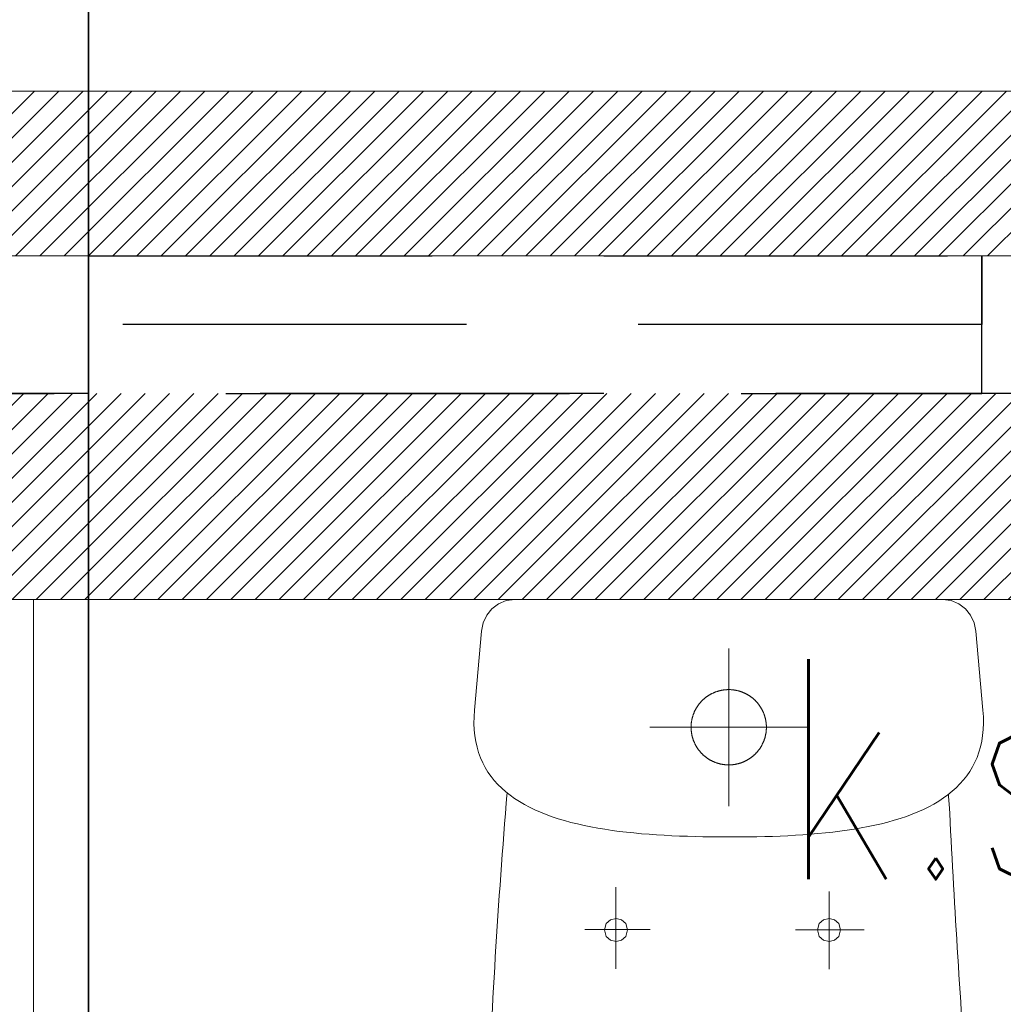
# Model space of a CAD drawing. Header units: inches. Extents: x 27484 to 71626, y -45113 to 39.
# Tile 101 of 256: x 34439 to 34511, y -31836 to -31764. Entities that reach past the tile are written whole.
import ezdxf
from ezdxf.enums import TextEntityAlignment as Align

# ---------------------------------------------------------------- set-up
doc = ezdxf.new("R2010")
doc.units = ezdxf.units.IN
doc.header["$LTSCALE"] = 50
doc.header["$MEASUREMENT"] = 0
doc.linetypes.add('DASHED', pattern=[0.75, 0.5, -0.25])
for name, color, linetype, lineweight in [('A-ARMATURA', 45, 'Continuous', 5), ('A-okna projektowane', 4, 'Continuous', 30), ('A-SCIANY', 5, 'Continuous', 18), ('A-ść. istn.', 8, 'Continuous', 0), ('mat', 7, 'Continuous', 9), ('R-MET-OKN', 7, 'Continuous', 35)]:
    doc.layers.add(name, color=color, linetype=linetype, lineweight=lineweight)
for name, color, linetype in [('B-IWE', 2, 'Continuous'), ('B-IWE-KAN', 7, 'Continuous'), ('R-MET-IWE', 2, 'Continuous'), ('R-MET-OKN-OPIS', 7, 'Continuous'), ('R-MET-OKN-OPIS-SYM', 2, 'Continuous'), ('rz_wentylacja', 10, 'Continuous')]:
    doc.layers.add(name, color=color, linetype=linetype)
doc.styles.add('MET_OKN', font='SIMPLEX.SHX')
doc.styles.get("Standard").update_dxf_attribs({"font": 'romans.shx'})

# ---------------------------------------------------------------- blocks, each defined once
blk = doc.blocks.new('A$C04280096')
at = {"layer": 'A-ARMATURA'}
for p, q in [((-161.82, -0.83), (-155.43, 0)), ((-155.43, 0), (155.43, 0)), ((155.43, 0), (161.82, -0.83)), ((-176, -11.46), (-172.25, -6.79)), ((-172.25, -6.79), (-167.48, -3.17)), ((-167.48, -3.17), (-161.82, -0.83)), ((161.82, -0.83), (167.48, -3.17)), ((167.48, -3.17), (172.25, -6.79)), ((172.25, -6.79), (176, -11.47)), ((-178.58, -16.96), (-176, -11.46)), ((176, -11.47), (178.58, -16.97)), ((-179.85, -23.06), (-178.58, -16.96)), ((178.58, -16.97), (179.85, -23.06)), ((-184.97, -80.5), (-179.85, -23.06)), ((179.85, -23.06), (184.97, -80.5)), ((0, -150.3), (0, -35.69)), ((-16.99, -71.5), (-17.21, -71.68)), ((-16.76, -71.32), (-16.99, -71.5)), ((-16.54, -71.15), (-16.76, -71.32)), ((-16.31, -70.98), (-16.54, -71.15)), ((-16.08, -70.81), (-16.31, -70.98)), ((-15.84, -70.64), (-16.08, -70.81)), ((-15.61, -70.48), (-15.84, -70.64)), ((-15.37, -70.32), (-15.61, -70.48)), ((-15.13, -70.16), (-15.37, -70.32)), ((-14.89, -70), (-15.13, -70.16)), ((-14.65, -69.84), (-14.89, -70)), ((-14.41, -69.69), (-14.65, -69.84)), ((-14.16, -69.54), (-14.41, -69.69)), ((-13.92, -69.39), (-14.16, -69.54)), ((-13.67, -69.25), (-13.92, -69.39)), ((-13.42, -69.11), (-13.67, -69.25)), ((-13.17, -68.97), (-13.42, -69.11)), ((-12.92, -68.83), (-13.17, -68.97)), ((-12.66, -68.7), (-12.92, -68.83)), ((-12.41, -68.57), (-12.66, -68.7)), ((-12.15, -68.44), (-12.41, -68.57)), ((-11.89, -68.31), (-12.15, -68.44)), ((-11.63, -68.19), (-11.89, -68.31)), ((-11.37, -68.07), (-11.63, -68.19)), ((-11.11, -67.95), (-11.37, -68.07)), ((-10.85, -67.84), (-11.11, -67.95)), ((-10.58, -67.72), (-10.85, -67.84)), ((-10.32, -67.62), (-10.58, -67.72)), ((-10.05, -67.51), (-10.32, -67.62)), ((-9.79, -67.4), (-10.05, -67.51)), ((-9.52, -67.3), (-9.79, -67.4)), ((-9.25, -67.21), (-9.52, -67.3)), ((-8.98, -67.11), (-9.25, -67.21)), ((-8.71, -67.02), (-8.98, -67.11)), ((-8.43, -66.93), (-8.71, -67.02)), ((-8.16, -66.84), (-8.43, -66.93)), ((-7.89, -66.76), (-8.16, -66.84)), ((-7.61, -66.68), (-7.89, -66.76)), ((-7.33, -66.6), (-7.61, -66.68)), ((-7.06, -66.52), (-7.33, -66.6)), ((-6.78, -66.45), (-7.06, -66.52)), ((-6.5, -66.38), (-6.78, -66.45)), ((-6.22, -66.31), (-6.5, -66.38)), ((-5.94, -66.25), (-6.22, -66.31)), ((-5.66, -66.19), (-5.94, -66.25)), ((-5.38, -66.13), (-5.66, -66.19)), ((-5.1, -66.08), (-5.38, -66.13)), ((-4.82, -66.02), (-5.1, -66.08)), ((-4.54, -65.97), (-4.82, -66.02)), ((-4.25, -65.93), (-4.54, -65.97)), ((-3.97, -65.89), (-4.25, -65.93)), ((-3.68, -65.85), (-3.97, -65.89)), ((-3.4, -65.81), (-3.68, -65.85)), ((-3.12, -65.77), (-3.4, -65.81)), ((-2.83, -65.74), (-3.12, -65.77)), ((-2.54, -65.72), (-2.83, -65.74)), ((-2.26, -65.69), (-2.54, -65.72)), ((-1.97, -65.67), (-2.26, -65.69)), ((-1.69, -65.65), (-1.97, -65.67)), ((-1.4, -65.63), (-1.69, -65.65)), ((-1.11, -65.62), (-1.4, -65.63)), ((-0.83, -65.61), (-1.11, -65.62)), ((-0.54, -65.6), (-0.83, -65.61)), ((-0.25, -65.6), (-0.54, -65.6)), ((0.03, -65.6), (-0.25, -65.6)), ((0.32, -65.6), (0.03, -65.6)), ((0.61, -65.6), (0.32, -65.6)), ((0.89, -65.61), (0.61, -65.6)), ((1.18, -65.62), (0.89, -65.61)), ((1.47, -65.64), (1.18, -65.62)), ((1.75, -65.65), (1.47, -65.64)), ((2.04, -65.67), (1.75, -65.65)), ((2.33, -65.7), (2.04, -65.67)), ((2.61, -65.72), (2.33, -65.7)), ((2.9, -65.75), (2.61, -65.72)), ((3.18, -65.78), (2.9, -65.75)), ((3.47, -65.82), (3.18, -65.78)), ((3.75, -65.86), (3.47, -65.82)), ((4.04, -65.9), (3.75, -65.86)), ((4.32, -65.94), (4.04, -65.9)), ((4.6, -65.99), (4.32, -65.94)), ((4.88, -66.04), (4.6, -65.99)), ((5.17, -66.09), (4.88, -66.04)), ((5.45, -66.14), (5.17, -66.09)), ((5.73, -66.2), (5.45, -66.14)), ((6.01, -66.26), (5.73, -66.2)), ((6.29, -66.33), (6.01, -66.26)), ((6.57, -66.4), (6.29, -66.33)), ((6.85, -66.47), (6.57, -66.4)), ((7.12, -66.54), (6.85, -66.47)), ((7.4, -66.62), (7.12, -66.54)), ((7.68, -66.69), (7.4, -66.62)), ((7.95, -66.78), (7.68, -66.69)), ((8.22, -66.86), (7.95, -66.78)), ((8.5, -66.95), (8.22, -66.86)), ((8.77, -67.04), (8.5, -66.95)), ((9.04, -67.13), (8.77, -67.04)), ((9.31, -67.23), (9.04, -67.13)), ((9.58, -67.33), (9.31, -67.23)), ((9.85, -67.43), (9.58, -67.33)), ((10.12, -67.53), (9.85, -67.43)), ((10.38, -67.64), (10.12, -67.53)), ((10.65, -67.75), (10.38, -67.64)), ((10.91, -67.86), (10.65, -67.75)), ((11.17, -67.98), (10.91, -67.86)), ((11.43, -68.1), (11.17, -67.98)), ((11.69, -68.22), (11.43, -68.1)), ((11.95, -68.34), (11.69, -68.22)), ((12.21, -68.47), (11.95, -68.34)), ((12.47, -68.6), (12.21, -68.47)), ((12.72, -68.73), (12.47, -68.6)), ((12.98, -68.86), (12.72, -68.73)), ((13.23, -69), (12.98, -68.86)), ((13.48, -69.14), (13.23, -69)), ((13.73, -69.28), (13.48, -69.14)), ((13.97, -69.43), (13.73, -69.28)), ((14.22, -69.58), (13.97, -69.43)), ((14.46, -69.73), (14.22, -69.58)), ((14.71, -69.88), (14.46, -69.73)), ((14.95, -70.03), (14.71, -69.88)), ((15.19, -70.19), (14.95, -70.03)), ((15.43, -70.35), (15.19, -70.19)), ((15.66, -70.52), (15.43, -70.35)), ((15.9, -70.68), (15.66, -70.52)), ((16.13, -70.85), (15.9, -70.68)), ((16.36, -71.02), (16.13, -70.85)), ((16.59, -71.19), (16.36, -71.02)), ((16.82, -71.37), (16.59, -71.19)), ((17.04, -71.54), (16.82, -71.37)), ((17.27, -71.72), (17.04, -71.54)), ((-23.42, -78.77), (-23.56, -79.02)), ((-23.27, -78.53), (-23.42, -78.77)), ((-23.11, -78.28), (-23.27, -78.53)), ((-22.96, -78.04), (-23.11, -78.28)), ((-22.8, -77.8), (-22.96, -78.04)), ((-22.64, -77.57), (-22.8, -77.8)), ((-22.48, -77.33), (-22.64, -77.57)), ((-22.31, -77.09), (-22.48, -77.33)), ((-22.14, -76.86), (-22.31, -77.09)), ((-21.97, -76.63), (-22.14, -76.86)), ((-21.8, -76.4), (-21.97, -76.63)), ((-21.63, -76.17), (-21.8, -76.4)), ((-21.45, -75.95), (-21.63, -76.17)), ((-21.27, -75.73), (-21.45, -75.95)), ((-21.09, -75.5), (-21.27, -75.73)), ((-20.9, -75.28), (-21.09, -75.5)), ((-20.72, -75.07), (-20.9, -75.28)), ((-20.53, -74.85), (-20.72, -75.07)), ((-20.34, -74.64), (-20.53, -74.85)), ((-20.14, -74.42), (-20.34, -74.64)), ((-19.95, -74.21), (-20.14, -74.42)), ((-19.75, -74.01), (-19.95, -74.21)), ((-19.55, -73.8), (-19.75, -74.01)), ((-19.35, -73.6), (-19.55, -73.8)), ((-19.14, -73.39), (-19.35, -73.6)), ((-18.94, -73.2), (-19.14, -73.39)), ((-18.73, -73), (-18.94, -73.2)), ((-18.52, -72.8), (-18.73, -73)), ((-18.31, -72.61), (-18.52, -72.8)), ((-18.09, -72.42), (-18.31, -72.61)), ((-17.87, -72.23), (-18.09, -72.42)), ((-17.66, -72.05), (-17.87, -72.23)), ((-17.44, -71.86), (-17.66, -72.05)), ((-17.21, -71.68), (-17.44, -71.86)), ((17.49, -71.91), (17.27, -71.72)), ((17.71, -72.09), (17.49, -71.91)), ((17.93, -72.28), (17.71, -72.09)), ((18.14, -72.46), (17.93, -72.28)), ((18.36, -72.66), (18.14, -72.46)), ((18.57, -72.85), (18.36, -72.66)), ((18.78, -73.04), (18.57, -72.85)), ((18.99, -73.24), (18.78, -73.04)), ((19.19, -73.44), (18.99, -73.24)), ((19.39, -73.64), (19.19, -73.44)), ((19.6, -73.85), (19.39, -73.64)), ((19.8, -74.05), (19.6, -73.85)), ((19.99, -74.26), (19.8, -74.05)), ((20.19, -74.47), (19.99, -74.26)), ((20.38, -74.69), (20.19, -74.47)), ((20.57, -74.9), (20.38, -74.69)), ((20.76, -75.12), (20.57, -74.9)), ((20.95, -75.33), (20.76, -75.12)), ((21.13, -75.56), (20.95, -75.33)), ((21.31, -75.78), (21.13, -75.56)), ((21.49, -76), (21.31, -75.78)), ((21.67, -76.23), (21.49, -76)), ((21.84, -76.46), (21.67, -76.23)), ((22.01, -76.69), (21.84, -76.46)), ((22.18, -76.92), (22.01, -76.69)), ((22.35, -77.15), (22.18, -76.92)), ((22.51, -77.38), (22.35, -77.15)), ((22.68, -77.62), (22.51, -77.38)), ((22.84, -77.86), (22.68, -77.62)), ((22.99, -78.1), (22.84, -77.86)), ((23.15, -78.34), (22.99, -78.1)), ((23.3, -78.58), (23.15, -78.34)), ((23.45, -78.83), (23.3, -78.58)), ((-185.34, -90.09), (-185.28, -85.38)), ((-185.28, -85.38), (-184.97, -80.5)), ((-26.45, -85.87), (-26.53, -86.15)), ((-26.38, -85.59), (-26.45, -85.87)), ((-26.3, -85.32), (-26.38, -85.59)), ((-26.22, -85.04), (-26.3, -85.32)), ((-26.13, -84.77), (-26.22, -85.04)), ((-26.04, -84.49), (-26.13, -84.77)), ((-25.95, -84.22), (-26.04, -84.49)), ((-25.86, -83.95), (-25.95, -84.22)), ((-25.76, -83.68), (-25.86, -83.95)), ((-25.67, -83.41), (-25.76, -83.68)), ((-25.56, -83.14), (-25.67, -83.41)), ((-25.46, -82.88), (-25.56, -83.14)), ((-25.35, -82.61), (-25.46, -82.88)), ((-25.24, -82.34), (-25.35, -82.61)), ((-25.13, -82.08), (-25.24, -82.34)), ((-25.01, -81.82), (-25.13, -82.08)), ((-24.89, -81.56), (-25.01, -81.82)), ((-24.77, -81.3), (-24.89, -81.56)), ((-24.65, -81.04), (-24.77, -81.3)), ((-24.52, -80.78), (-24.65, -81.04)), ((-24.39, -80.52), (-24.52, -80.78)), ((-24.26, -80.27), (-24.39, -80.52)), ((-24.13, -80.02), (-24.26, -80.27)), ((-23.99, -79.76), (-24.13, -80.02)), ((-23.85, -79.51), (-23.99, -79.76)), ((-23.71, -79.26), (-23.85, -79.51)), ((-23.56, -79.02), (-23.71, -79.26)), ((23.6, -79.08), (23.45, -78.83)), ((23.74, -79.32), (23.6, -79.08)), ((23.88, -79.57), (23.74, -79.32)), ((24.02, -79.82), (23.88, -79.57)), ((24.16, -80.08), (24.02, -79.82)), ((24.29, -80.33), (24.16, -80.08)), ((24.42, -80.58), (24.29, -80.33)), ((24.55, -80.84), (24.42, -80.58)), ((24.68, -81.1), (24.55, -80.84)), ((24.8, -81.36), (24.68, -81.1)), ((24.92, -81.62), (24.8, -81.36)), ((25.04, -81.88), (24.92, -81.62)), ((25.16, -82.14), (25.04, -81.88)), ((25.27, -82.41), (25.16, -82.14)), ((25.38, -82.67), (25.27, -82.41)), ((25.48, -82.94), (25.38, -82.67)), ((25.59, -83.21), (25.48, -82.94)), ((25.69, -83.47), (25.59, -83.21)), ((25.79, -83.74), (25.69, -83.47)), ((25.88, -84.01), (25.79, -83.74)), ((25.98, -84.29), (25.88, -84.01)), ((26.07, -84.56), (25.98, -84.29)), ((26.15, -84.83), (26.07, -84.56)), ((26.24, -85.11), (26.15, -84.83)), ((26.32, -85.38), (26.24, -85.11)), ((26.4, -85.66), (26.32, -85.38)), ((26.47, -85.93), (26.4, -85.66)), ((26.54, -86.21), (26.47, -85.93)), ((184.97, -80.5), (185.28, -85.44)), ((185.28, -85.44), (185.34, -90.2)), ((-185.15, -94.62), (-185.34, -90.09)), ((-57.3, -92.99), (57.3, -92.99)), ((-27.39, -92.67), (-27.4, -92.96)), ((-27.4, -92.96), (-27.39, -93.24)), ((-27.38, -92.1), (-27.39, -92.38)), ((-27.39, -92.38), (-27.39, -92.67)), ((-27.37, -91.81), (-27.38, -92.1)), ((-27.36, -91.52), (-27.37, -91.81)), ((-27.34, -91.24), (-27.36, -91.52)), ((-27.32, -90.95), (-27.34, -91.24)), ((-27.3, -90.67), (-27.32, -90.95)), ((-27.27, -90.38), (-27.3, -90.67)), ((-27.24, -90.09), (-27.27, -90.38)), ((-27.21, -89.81), (-27.24, -90.09)), ((-27.18, -89.52), (-27.21, -89.81)), ((-27.14, -89.24), (-27.18, -89.52)), ((-27.1, -88.96), (-27.14, -89.24)), ((-27.05, -88.67), (-27.1, -88.96)), ((-27.01, -88.39), (-27.05, -88.67)), ((-26.96, -88.11), (-27.01, -88.39)), ((-26.9, -87.82), (-26.96, -88.11)), ((-26.85, -87.54), (-26.9, -87.82)), ((-26.79, -87.26), (-26.85, -87.54)), ((-26.73, -86.98), (-26.79, -87.26)), ((-26.66, -86.7), (-26.73, -86.98)), ((-26.6, -86.42), (-26.66, -86.7)), ((-26.53, -86.15), (-26.6, -86.42)), ((26.61, -86.49), (26.54, -86.21)), ((26.68, -86.77), (26.61, -86.49)), ((26.74, -87.05), (26.68, -86.77)), ((26.8, -87.33), (26.74, -87.05)), ((26.86, -87.61), (26.8, -87.33)), ((26.92, -87.89), (26.86, -87.61)), ((26.97, -88.17), (26.92, -87.89)), ((27.02, -88.46), (26.97, -88.17)), ((27.06, -88.74), (27.02, -88.46)), ((27.11, -89.02), (27.06, -88.74)), ((27.15, -89.31), (27.11, -89.02)), ((27.18, -89.59), (27.15, -89.31)), ((27.22, -89.88), (27.18, -89.59)), ((27.25, -90.16), (27.22, -89.88)), ((27.28, -90.45), (27.25, -90.16)), ((27.3, -90.73), (27.28, -90.45)), ((27.32, -91.02), (27.3, -90.73)), ((27.34, -91.3), (27.32, -91.02)), ((27.36, -91.59), (27.34, -91.3)), ((27.37, -91.88), (27.36, -91.59)), ((27.38, -92.16), (27.37, -91.88)), ((27.39, -92.45), (27.38, -92.16)), ((27.39, -92.74), (27.39, -92.45)), ((27.4, -93.03), (27.39, -92.74)), ((27.39, -93.32), (27.4, -93.03)), ((27.4, -92.99), (27.4, -92.99)), ((27.4, -93.03), (27.4, -93.03)), ((185.34, -90.2), (185.15, -94.79)), ((-184.71, -99), (-185.15, -94.62)), ((-184.04, -103.2), (-184.71, -99)), ((-27.39, -93.24), (-27.39, -93.53)), ((-27.39, -93.53), (-27.38, -93.82)), ((-27.38, -93.82), (-27.37, -94.1)), ((-27.37, -94.1), (-27.36, -94.39)), ((-27.36, -94.39), (-27.34, -94.68)), ((-27.34, -94.68), (-27.32, -94.96)), ((-27.32, -94.96), (-27.3, -95.25)), ((-27.3, -95.25), (-27.28, -95.54)), ((-27.28, -95.54), (-27.25, -95.82)), ((-27.25, -95.82), (-27.22, -96.11)), ((-27.22, -96.11), (-27.18, -96.39)), ((-27.18, -96.39), (-27.15, -96.68)), ((-27.15, -96.68), (-27.11, -96.96)), ((-27.11, -96.96), (-27.06, -97.24)), ((-27.06, -97.24), (-27.02, -97.53)), ((-27.02, -97.53), (-26.97, -97.81)), ((-26.97, -97.81), (-26.92, -98.09)), ((-26.92, -98.09), (-26.86, -98.37)), ((-26.86, -98.37), (-26.8, -98.65)), ((-26.8, -98.65), (-26.74, -98.93)), ((-26.74, -98.93), (-26.68, -99.21)), ((-26.68, -99.21), (-26.61, -99.49)), ((-26.61, -99.49), (-26.54, -99.77)), ((-26.54, -99.77), (-26.47, -100.05)), ((-26.47, -100.05), (-26.4, -100.33)), ((26.38, -100.4), (26.45, -100.12)), ((26.45, -100.12), (26.53, -99.84)), ((26.53, -99.84), (26.6, -99.56)), ((26.6, -99.56), (26.66, -99.28)), ((26.66, -99.28), (26.73, -99)), ((26.73, -99), (26.79, -98.72)), ((26.79, -98.72), (26.85, -98.44)), ((26.85, -98.44), (26.9, -98.16)), ((26.9, -98.16), (26.96, -97.88)), ((26.96, -97.88), (27.01, -97.6)), ((27.01, -97.6), (27.05, -97.32)), ((27.05, -97.32), (27.1, -97.03)), ((27.1, -97.03), (27.14, -96.75)), ((27.14, -96.75), (27.17, -96.46)), ((27.17, -96.46), (27.21, -96.18)), ((27.21, -96.18), (27.24, -95.89)), ((27.24, -95.89), (27.27, -95.61)), ((27.27, -95.61), (27.3, -95.32)), ((27.3, -95.32), (27.32, -95.04)), ((27.32, -95.04), (27.34, -94.75)), ((27.34, -94.75), (27.36, -94.46)), ((27.36, -94.46), (27.37, -94.18)), ((27.37, -94.18), (27.38, -93.89)), ((27.38, -93.89), (27.39, -93.6)), ((27.39, -93.6), (27.39, -93.32)), ((184.7, -99.21), (184.02, -103.46)), ((185.15, -94.79), (184.7, -99.21)), ((-183.13, -107.25), (-184.04, -103.2)), ((-182, -111.14), (-183.13, -107.25)), ((-26.4, -100.33), (-26.32, -100.6)), ((-26.32, -100.6), (-26.24, -100.88)), ((-26.24, -100.88), (-26.15, -101.15)), ((-26.15, -101.15), (-26.07, -101.42)), ((-26.07, -101.42), (-25.98, -101.7)), ((-25.98, -101.7), (-25.88, -101.97)), ((-25.88, -101.97), (-25.79, -102.24)), ((-25.79, -102.24), (-25.69, -102.51)), ((-25.69, -102.51), (-25.59, -102.78)), ((-25.59, -102.78), (-25.48, -103.04)), ((-25.48, -103.04), (-25.38, -103.31)), ((-25.38, -103.31), (-25.27, -103.58)), ((-25.27, -103.58), (-25.16, -103.84)), ((-25.16, -103.84), (-25.04, -104.1)), ((-25.04, -104.1), (-24.92, -104.36)), ((-24.92, -104.36), (-24.8, -104.62)), ((-24.8, -104.62), (-24.68, -104.88)), ((-24.68, -104.88), (-24.55, -105.14)), ((-24.55, -105.14), (-24.43, -105.4)), ((-24.43, -105.4), (-24.29, -105.65)), ((-24.29, -105.65), (-24.16, -105.91)), ((-24.16, -105.91), (-24.02, -106.16)), ((-24.02, -106.16), (-23.88, -106.41)), ((-23.88, -106.41), (-23.74, -106.66)), ((-23.74, -106.66), (-23.6, -106.91)), ((-23.6, -106.91), (-23.45, -107.15)), ((-23.45, -107.15), (-23.3, -107.4)), ((-23.3, -107.4), (-23.15, -107.64)), ((23.11, -107.7), (23.26, -107.46)), ((23.26, -107.46), (23.41, -107.22)), ((23.41, -107.22), (23.56, -106.97)), ((23.56, -106.97), (23.71, -106.72)), ((23.71, -106.72), (23.85, -106.47)), ((23.85, -106.47), (23.99, -106.22)), ((23.99, -106.22), (24.13, -105.97)), ((24.13, -105.97), (24.26, -105.72)), ((24.26, -105.72), (24.39, -105.46)), ((24.39, -105.46), (24.52, -105.21)), ((24.52, -105.21), (24.65, -104.95)), ((24.65, -104.95), (24.77, -104.69)), ((24.77, -104.69), (24.89, -104.43)), ((24.89, -104.43), (25.01, -104.17)), ((25.01, -104.17), (25.13, -103.91)), ((25.13, -103.91), (25.24, -103.64)), ((25.24, -103.64), (25.35, -103.38)), ((25.35, -103.38), (25.46, -103.11)), ((25.46, -103.11), (25.56, -102.85)), ((25.56, -102.85), (25.66, -102.58)), ((25.66, -102.58), (25.76, -102.31)), ((25.76, -102.31), (25.86, -102.04)), ((25.86, -102.04), (25.95, -101.77)), ((25.95, -101.77), (26.04, -101.49)), ((26.04, -101.49), (26.13, -101.22)), ((26.13, -101.22), (26.22, -100.95)), ((26.22, -100.95), (26.3, -100.67)), ((26.3, -100.67), (26.38, -100.4)), ((184.02, -103.46), (183.1, -107.54)), ((-180.65, -114.88), (-182, -111.14)), ((-23.15, -107.64), (-23, -107.88)), ((-23, -107.88), (-22.84, -108.12)), ((-22.84, -108.12), (-22.68, -108.36)), ((-22.68, -108.36), (-22.52, -108.6)), ((-22.52, -108.6), (-22.35, -108.83)), ((-22.35, -108.83), (-22.18, -109.07)), ((-22.18, -109.07), (-22.01, -109.3)), ((-22.01, -109.3), (-21.84, -109.53)), ((-21.84, -109.53), (-21.67, -109.76)), ((-21.67, -109.76), (-21.49, -109.98)), ((-21.49, -109.98), (-21.31, -110.21)), ((-21.31, -110.21), (-21.13, -110.43)), ((-21.13, -110.43), (-20.95, -110.65)), ((-20.95, -110.65), (-20.76, -110.87)), ((-20.76, -110.87), (-20.57, -111.08)), ((-20.57, -111.08), (-20.38, -111.3)), ((-20.38, -111.3), (-20.19, -111.51)), ((-20.19, -111.51), (-19.99, -111.72)), ((-19.99, -111.72), (-19.8, -111.93)), ((-19.8, -111.93), (-19.6, -112.13)), ((-19.6, -112.13), (-19.4, -112.34)), ((-19.4, -112.34), (-19.19, -112.54)), ((-19.19, -112.54), (-18.99, -112.74)), ((-18.99, -112.74), (-18.78, -112.94)), ((-18.78, -112.94), (-18.57, -113.13)), ((-18.57, -113.13), (-18.36, -113.33)), ((-18.36, -113.33), (-18.14, -113.52)), ((-18.14, -113.52), (-17.93, -113.71)), ((-17.93, -113.71), (-17.71, -113.89)), ((-17.71, -113.89), (-17.49, -114.08)), ((-17.49, -114.08), (-17.27, -114.26)), ((-17.27, -114.26), (-17.04, -114.44)), ((-17.04, -114.44), (-16.82, -114.62)), ((-16.82, -114.62), (-16.59, -114.79)), ((16.76, -114.66), (16.99, -114.49)), ((16.99, -114.49), (17.21, -114.31)), ((17.21, -114.31), (17.43, -114.12)), ((17.43, -114.12), (17.65, -113.94)), ((17.65, -113.94), (17.87, -113.76)), ((17.87, -113.76), (18.09, -113.57)), ((18.09, -113.57), (18.3, -113.38)), ((18.3, -113.38), (18.52, -113.18)), ((18.52, -113.18), (18.73, -112.99)), ((18.73, -112.99), (18.94, -112.79)), ((18.94, -112.79), (19.14, -112.59)), ((19.14, -112.59), (19.35, -112.39)), ((19.35, -112.39), (19.55, -112.19)), ((19.55, -112.19), (19.75, -111.98)), ((19.75, -111.98), (19.95, -111.77)), ((19.95, -111.77), (20.14, -111.56)), ((20.14, -111.56), (20.33, -111.35)), ((20.33, -111.35), (20.53, -111.14)), ((20.53, -111.14), (20.71, -110.92)), ((20.71, -110.92), (20.9, -110.7)), ((20.9, -110.7), (21.09, -110.48)), ((21.09, -110.48), (21.27, -110.26)), ((21.27, -110.26), (21.45, -110.04)), ((21.45, -110.04), (21.62, -109.81)), ((21.62, -109.81), (21.8, -109.59)), ((21.8, -109.59), (21.97, -109.36)), ((21.97, -109.36), (22.14, -109.13)), ((22.14, -109.13), (22.31, -108.89)), ((22.31, -108.89), (22.47, -108.66)), ((22.47, -108.66), (22.64, -108.42)), ((22.64, -108.42), (22.8, -108.18)), ((22.8, -108.18), (22.96, -107.94)), ((22.96, -107.94), (23.11, -107.7)), ((181.95, -111.46), (180.58, -115.23)), ((183.1, -107.54), (181.95, -111.46)), ((-179.08, -118.47), (-180.65, -114.88)), ((-177.3, -121.91), (-179.08, -118.47)), ((-16.59, -114.79), (-16.36, -114.96)), ((-16.36, -114.96), (-16.13, -115.14)), ((-16.13, -115.14), (-15.9, -115.3)), ((-15.9, -115.3), (-15.66, -115.47)), ((-15.66, -115.47), (-15.43, -115.63)), ((-15.43, -115.63), (-15.19, -115.79)), ((-15.19, -115.79), (-14.95, -115.95)), ((-14.95, -115.95), (-14.71, -116.1)), ((-14.71, -116.1), (-14.47, -116.26)), ((-14.47, -116.26), (-14.22, -116.41)), ((-14.22, -116.41), (-13.98, -116.55)), ((-13.98, -116.55), (-13.73, -116.7)), ((-13.73, -116.7), (-13.48, -116.84)), ((-13.48, -116.84), (-13.23, -116.98)), ((-13.23, -116.98), (-12.98, -117.12)), ((-12.98, -117.12), (-12.72, -117.25)), ((-12.72, -117.25), (-12.47, -117.39)), ((-12.47, -117.39), (-12.21, -117.52)), ((-12.21, -117.52), (-11.96, -117.64)), ((-11.96, -117.64), (-11.7, -117.77)), ((-11.7, -117.77), (-11.44, -117.89)), ((-11.44, -117.89), (-11.18, -118.01)), ((-11.18, -118.01), (-10.91, -118.12)), ((-10.91, -118.12), (-10.65, -118.23)), ((-10.65, -118.23), (-10.38, -118.34)), ((-10.38, -118.34), (-10.12, -118.45)), ((-10.12, -118.45), (-9.85, -118.56)), ((-9.85, -118.56), (-9.58, -118.66)), ((-9.58, -118.66), (-9.31, -118.76)), ((-9.31, -118.76), (-9.04, -118.85)), ((-9.04, -118.85), (-8.77, -118.95)), ((-8.77, -118.95), (-8.5, -119.04)), ((-8.5, -119.04), (-8.23, -119.12)), ((-8.23, -119.12), (-7.95, -119.21)), ((-7.95, -119.21), (-7.68, -119.29)), ((-7.68, -119.29), (-7.4, -119.37)), ((-7.4, -119.37), (-7.13, -119.45)), ((-7.13, -119.45), (-6.85, -119.52)), ((-6.85, -119.52), (-6.57, -119.59)), ((-6.57, -119.59), (-6.29, -119.66)), ((-6.29, -119.66), (-6.01, -119.72)), ((-6.01, -119.72), (-5.73, -119.78)), ((-5.73, -119.78), (-5.45, -119.84)), ((-5.45, -119.84), (-5.17, -119.9)), ((-5.17, -119.9), (-4.89, -119.95)), ((-4.89, -119.95), (-4.6, -120)), ((-4.6, -120), (-4.32, -120.04)), ((-4.32, -120.04), (-4.04, -120.09)), ((-4.04, -120.09), (-3.75, -120.13)), ((-3.75, -120.13), (-3.47, -120.17)), ((-3.47, -120.17), (-3.18, -120.2)), ((-3.18, -120.2), (-2.9, -120.23)), ((-2.9, -120.23), (-2.61, -120.26)), ((-2.61, -120.26), (-2.33, -120.29)), ((-2.33, -120.29), (-2.04, -120.31)), ((-2.04, -120.31), (-1.76, -120.33)), ((-1.76, -120.33), (-1.47, -120.35)), ((-1.47, -120.35), (-1.18, -120.36)), ((-1.18, -120.36), (-0.9, -120.37)), ((-0.9, -120.37), (-0.61, -120.38)), ((-0.61, -120.38), (-0.32, -120.39)), ((-0.32, -120.39), (-0.04, -120.39)), ((-0.04, -120.39), (0.25, -120.39)), ((0.25, -120.39), (0.54, -120.38)), ((0.54, -120.38), (0.82, -120.38)), ((0.82, -120.38), (1.11, -120.37)), ((1.11, -120.37), (1.4, -120.35)), ((1.4, -120.35), (1.68, -120.34)), ((1.68, -120.34), (1.97, -120.32)), ((1.97, -120.32), (2.26, -120.29)), ((2.26, -120.29), (2.54, -120.27)), ((2.54, -120.27), (2.83, -120.24)), ((2.83, -120.24), (3.11, -120.21)), ((3.11, -120.21), (3.4, -120.18)), ((3.4, -120.18), (3.68, -120.14)), ((3.68, -120.14), (3.97, -120.1)), ((3.97, -120.1), (4.25, -120.06)), ((4.25, -120.06), (4.53, -120.01)), ((4.53, -120.01), (4.82, -119.96)), ((4.82, -119.96), (5.1, -119.91)), ((5.1, -119.91), (5.38, -119.85)), ((5.38, -119.85), (5.66, -119.8)), ((5.66, -119.8), (5.94, -119.74)), ((5.94, -119.74), (6.22, -119.67)), ((6.22, -119.67), (6.5, -119.61)), ((6.5, -119.61), (6.78, -119.54)), ((6.78, -119.54), (7.06, -119.46)), ((7.06, -119.46), (7.33, -119.39)), ((7.33, -119.39), (7.61, -119.31)), ((7.61, -119.31), (7.88, -119.23)), ((7.88, -119.23), (8.16, -119.15)), ((8.16, -119.15), (8.43, -119.06)), ((8.43, -119.06), (8.7, -118.97)), ((8.7, -118.97), (8.97, -118.88)), ((8.97, -118.88), (9.25, -118.78)), ((9.25, -118.78), (9.52, -118.68)), ((9.52, -118.68), (9.78, -118.58)), ((9.78, -118.58), (10.05, -118.48)), ((10.05, -118.48), (10.32, -118.37)), ((10.32, -118.37), (10.58, -118.26)), ((10.58, -118.26), (10.85, -118.15)), ((10.85, -118.15), (11.11, -118.03)), ((11.11, -118.03), (11.37, -117.92)), ((11.37, -117.92), (11.63, -117.8)), ((11.63, -117.8), (11.89, -117.67)), ((11.89, -117.67), (12.15, -117.55)), ((12.15, -117.55), (12.4, -117.42)), ((12.4, -117.42), (12.66, -117.29)), ((12.66, -117.29), (12.91, -117.15)), ((12.91, -117.15), (13.17, -117.02)), ((13.17, -117.02), (13.42, -116.88)), ((13.42, -116.88), (13.67, -116.74)), ((13.67, -116.74), (13.91, -116.59)), ((13.91, -116.59), (14.16, -116.44)), ((14.16, -116.44), (14.41, -116.3)), ((14.41, -116.3), (14.65, -116.14)), ((14.65, -116.14), (14.89, -115.99)), ((14.89, -115.99), (15.13, -115.83)), ((15.13, -115.83), (15.37, -115.67)), ((15.37, -115.67), (15.6, -115.51)), ((15.6, -115.51), (15.84, -115.34)), ((15.84, -115.34), (16.07, -115.18)), ((16.07, -115.18), (16.3, -115.01)), ((16.3, -115.01), (16.53, -114.84)), ((16.53, -114.84), (16.76, -114.66)), ((178.98, -118.84), (177.18, -122.29)), ((180.58, -115.23), (178.98, -118.84)), ((-175.32, -125.21), (-177.3, -121.91)), ((-173.14, -128.36), (-175.32, -125.21)), ((-170.76, -131.37), (-173.14, -128.36)), ((172.95, -128.76), (170.54, -131.78)), ((175.16, -125.6), (172.95, -128.76)), ((177.18, -122.29), (175.16, -125.6)), ((-168.2, -134.25), (-170.76, -131.37)), ((-165.45, -137), (-168.2, -134.25)), ((167.94, -134.67), (165.16, -137.41)), ((170.54, -131.78), (167.94, -134.67)), ((-162.53, -139.61), (-165.45, -137)), ((-159.44, -142.1), (-162.53, -139.61)), ((-159.94, -143.35), (-159.8, -141.81)), ((-156.18, -144.47), (-159.44, -142.1)), ((159.06, -142.51), (155.76, -144.86)), ((162.19, -140.02), (159.06, -142.51)), ((161.15, -140.85), (161.32, -142.74)), ((161.32, -142.74), (161.82, -148.3)), ((165.16, -137.41), (162.19, -140.02)), ((-160.46, -148.9), (-159.94, -143.35)), ((-152.76, -146.71), (-156.18, -144.47)), ((-149.19, -148.84), (-152.76, -146.71)), ((-145.47, -150.85), (-149.19, -148.84)), ((148.67, -149.21), (144.91, -151.21)), ((152.29, -147.1), (148.67, -149.21)), ((155.76, -144.86), (152.29, -147.1)), ((-141.61, -152.75), (-145.47, -150.85)), ((-137.6, -154.55), (-141.61, -152.75)), ((-133.47, -156.23), (-137.6, -154.55)), ((-129.21, -157.82), (-133.47, -156.23)), ((132.76, -156.54), (128.45, -158.1)), ((136.94, -154.87), (132.76, -156.54)), ((140.99, -153.1), (136.94, -154.87)), ((144.91, -151.21), (140.99, -153.1)), ((-124.83, -159.3), (-129.21, -157.82)), ((-120.34, -160.69), (-124.83, -159.3)), ((-115.74, -161.98), (-120.34, -160.69)), ((-111.03, -163.18), (-115.74, -161.98)), ((-106.22, -164.3), (-111.03, -163.18)), ((-101.32, -165.33), (-106.22, -164.3)), ((105.2, -164.47), (100.25, -165.48)), ((110.06, -163.38), (105.2, -164.47)), ((114.82, -162.2), (110.06, -163.38)), ((119.47, -160.93), (114.82, -162.2)), ((124.02, -159.56), (119.47, -160.93)), ((128.45, -158.1), (124.02, -159.56)), ((-96.34, -166.28), (-101.32, -165.33)), ((-91.27, -167.15), (-96.34, -166.28)), ((-86.13, -167.94), (-91.27, -167.15)), ((-80.92, -168.66), (-86.13, -167.94)), ((-75.64, -169.31), (-80.92, -168.66)), ((-70.3, -169.9), (-75.64, -169.31)), ((-64.91, -170.42), (-70.3, -169.9)), ((-59.47, -170.88), (-64.91, -170.42)), ((-53.99, -171.29), (-59.47, -170.88)), ((-48.48, -171.63), (-53.99, -171.29)), ((-42.93, -171.93), (-48.48, -171.63)), ((-37.36, -172.18), (-42.93, -171.93)), ((41.35, -171.9), (35.74, -172.14)), ((46.93, -171.61), (41.35, -171.9)), ((52.49, -171.27), (46.93, -171.61)), ((58.01, -170.88), (52.49, -171.27)), ((63.5, -170.43), (58.01, -170.88)), ((68.93, -169.93), (63.5, -170.43)), ((74.31, -169.36), (68.93, -169.93)), ((79.64, -168.73), (74.31, -169.36)), ((84.9, -168.03), (79.64, -168.73)), ((90.09, -167.25), (84.9, -168.03)), ((95.21, -166.41), (90.09, -167.25)), ((100.25, -165.48), (95.21, -166.41)), ((-31.76, -172.38), (-37.36, -172.18)), ((-26.15, -172.54), (-31.76, -172.38)), ((-20.54, -172.66), (-26.15, -172.54)), ((-14.92, -172.75), (-20.54, -172.66)), ((-9.3, -172.8), (-14.92, -172.75)), ((-3.69, -172.82), (-9.3, -172.8)), ((1.9, -172.81), (-3.69, -172.82)), ((7.53, -172.78), (1.9, -172.81)), ((1.9, -172.81), (1.9, -172.81)), ((13.18, -172.71), (7.53, -172.78)), ((18.82, -172.62), (13.18, -172.71)), ((24.47, -172.5), (18.82, -172.62)), ((30.11, -172.34), (24.47, -172.5)), ((35.74, -172.14), (30.11, -172.34)), ((-72.95, -212.51), (-72.95, -269.03)), ((82.03, -209.47), (82.03, -268.73)), ((-81.42, -240.48), (-80.17, -235.82)), ((-80.17, -235.82), (-77.06, -233.02)), ((-77.06, -233.02), (-73.01, -232.08)), ((-73.01, -232.08), (-68.97, -233.02)), ((-68.97, -233.02), (-65.86, -235.82)), ((-65.86, -235.82), (-64.61, -240.48)), ((73.56, -240.48), (74.8, -235.82)), ((74.8, -235.82), (77.92, -233.02)), ((77.92, -233.02), (81.96, -232.08)), ((81.96, -232.08), (86.01, -233.02)), ((86.01, -233.02), (89.12, -235.82)), ((89.12, -235.82), (90.37, -240.48)), ((-98.64, -240.47), (-48.47, -240.47)), ((-80.17, -245.15), (-81.42, -240.48)), ((-64.61, -240.49), (-65.86, -245.15)), ((-64.61, -240.48), (-64.61, -240.49)), ((57.18, -240.16), (104.61, -240.16)), ((74.8, -245.15), (73.56, -240.48)), ((90.37, -240.49), (89.12, -245.15)), ((90.37, -240.48), (90.37, -240.49)), ((-77.06, -247.95), (-80.17, -245.15)), ((-73.01, -248.89), (-77.06, -247.95)), ((-68.97, -247.95), (-73.01, -248.89)), ((-65.86, -245.15), (-68.97, -247.95)), ((77.92, -247.95), (74.8, -245.15)), ((81.96, -248.89), (77.92, -247.95)), ((86, -247.95), (81.96, -248.89)), ((89.12, -245.15), (86, -247.95))]:
    blk.add_line(p, q, dxfattribs=at)
at = {"layer": 'A-ARMATURA', "linetype": 'Continuous'}
for centre, radius, start, end in [((-8576.26, 264.4), 8425.94, 355.762455, 357.188478), ((-5010.96, -574.67), 5190.32, 2.07305, 4.71198)]:
    blk.add_arc(centre, radius, start, end, dxfattribs=at)
blk = doc.blocks.new('A$C6D4569AD')
at = {"layer": 'A-ARMATURA', "xscale": -0.09999999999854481, "yscale": 0.1000000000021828, "zscale": 0.1, "rotation": 270}
blk.add_blockref('A$C04280096', (15.03, 0), dxfattribs=at)
blk = doc.blocks.new('IWE0W')
at = {"layer": 'B-IWE-KAN'}
blk.add_lwpolyline([(0.8536, 0.8536, -1), (0.1464, 0.1464), (0.8536, 0.8536, 1), (0.1464, 0.1464)], format="xyb", dxfattribs=at)
blk = doc.blocks.new('IWE0W011')
at = {"layer": 'B-IWE'}
blk.add_lwpolyline([(0, 0), (25, 0), (25, 25), (0, 25), (0, 0)], dxfattribs=at)
at = {"xscale": 15, "yscale": 15, "zscale": 15}
blk.add_blockref('IWE0W', (5, 5), dxfattribs=at)
at = {"layer": 'R-MET-IWE', "width": 0.75}
blk.add_attdef('NR', text='', height=9.5, dxfattribs=at).set_placement((12.5, 37), align=Align.MIDDLE)
blk = doc.blocks.new('MET-OK')
at = {"layer": 'R-MET-OKN'}
blk.add_lwpolyline([(0, -42.901), (0, 42.901, 0.581818)], format="xyb", dxfattribs=at)
at = {"layer": 'R-MET-OKN-OPIS', "style": 'MET_OKN', "width": 0.8}
for tag, p in [('SO', (-4.219, 40.661)), ('HO', (22.969, 40.661))]:
    blk.add_attdef(tag, text='', height=18.75, rotation=90, dxfattribs=at).set_placement(p, align=Align.RIGHT)
at = {"layer": 'R-MET-OKN-OPIS-SYM', "style": 'MET_OKN', "width": 0.8}
blk.add_attdef('SYM', text='', height=18.75, rotation=90, dxfattribs=at).set_placement((9.375, 66.104), align=Align.CENTER)

msp = doc.modelspace()

# ---------------------------------------------------------------- hatches: boundary and pattern name
at = {"layer": 'A-ść. istn.', "ltscale": 0.1}
h = msp.add_hatch(dxfattribs=at)
h.set_pattern_fill('ANSI31', color=256, scale=10)
h.set_pattern_definition([(45, (31560.1443, -34930.5661), (-0.88388348, 0.88388348), [])])
h.paths.add_polyline_path([(34554.98246, -31793.56607), (34519.48246, -31793.56607), (34519.48246, -31806.06607), (34542.48246, -31806.06607), (34542.48246, -31807.06607), (34554.98246, -31807.06607)])
h.paths.add_polyline_path([(34369.48246, -31793.56607), (34344.48246, -31793.56607), (34344.48246, -31806.06607), (34369.48246, -31806.06607)])
h.paths.add_polyline_path([(34369.48246, -31769.06607), (34344.48246, -31769.06607), (34344.48246, -31793.56607), (34369.48246, -31793.56607)])
edge = h.paths.add_edge_path()
edge.add_line((34343.48246, -31769.06607), (34318.48246, -31769.06607))
edge.add_line((34318.48246, -31769.06607), (34318.48246, -31793.56607))
edge.add_line((34318.48246, -31793.56607), (34323.48246, -31793.56607))
edge.add_arc((34330.98246, -31793.56607), 7.5, 135, 179.9999993, ccw=False)
edge.add_arc((34330.98246, -31793.56607), 7.5, 0.0000007, 135, ccw=False)
edge.add_line((34338.48246, -31793.56607), (34343.48246, -31793.56607))
edge.add_line((34343.48246, -31793.56607), (34343.48246, -31769.06607))
edge = h.paths.add_edge_path()
edge.add_line((34343.48246, -31793.56607), (34338.48246, -31793.56607))
edge.add_arc((34330.98246, -31793.56607), 7.5, -45, 0.0000007, ccw=False)
edge.add_arc((34330.98246, -31793.56607), 7.5, 179.9999993, 315, ccw=False)
edge.add_line((34323.48246, -31793.56607), (34318.48246, -31793.56607))
edge.add_line((34318.48246, -31793.56607), (34318.48246, -31806.06607))
edge.add_line((34318.48246, -31806.06607), (34343.48246, -31806.06607))
edge.add_line((34343.48246, -31806.06607), (34343.48246, -31793.56607))
h.paths.add_polyline_path([(34317.48246, -31793.56607), (34292.48246, -31793.56607), (34292.48246, -31806.06607), (34317.48246, -31806.06607)])
h.paths.add_polyline_path([(34317.48246, -31769.06607), (34292.48246, -31769.06607), (34292.48246, -31793.56607), (34317.48246, -31793.56607)])
h.paths.add_polyline_path([(34142.48246, -31793.56607), (34092.01606, -31793.56607), (34092.01606, -31806.06607), (34142.48246, -31806.06607)])
h.paths.add_polyline_path([(34142.48246, -31769.06607), (34092.01606, -31769.06607), (34092.01606, -31793.56607), (34142.48246, -31793.56607)])
h.paths.add_polyline_path([(34092.01606, -31769.06607), (34039.48246, -31769.06607), (34039.48246, -31663.56607), (34014.98246, -31663.56607), (34014.98246, -31793.56607), (34092.01606, -31793.56607)])
h.paths.add_polyline_path([(34092.01606, -31793.56607), (34014.98246, -31793.56607), (34014.98246, -31807.06607), (34027.48246, -31807.06607), (34027.48246, -31806.06607), (34092.01606, -31806.06607)])
h.paths.add_polyline_path([(34014.98246, -31793.56607), (34002.48246, -31793.56607), (34002.48246, -31807.06607), (34014.98246, -31807.06607)])
h.paths.add_polyline_path([(34014.98246, -31663.56607), (34002.48246, -31663.56607), (34002.48246, -31676.06607), (34002.48246, -31793.56607), (34014.98246, -31793.56607)])
h.paths.add_polyline_path([(34039.48246, -31639.06607), (34014.98246, -31639.06607), (34014.98246, -31663.56607), (34039.48246, -31663.56607)])
h.paths.add_polyline_path([(34014.98246, -31639.06607), (34002.48246, -31639.06607), (34002.48246, -31658.06607), (34002.48246, -31663.56607), (34014.98246, -31663.56607)])
h.paths.add_polyline_path([(34142.48246, -31781.06607), (34217.48246, -31781.06607), (34217.48246, -31769.06607), (34142.48246, -31769.06607)])
h.paths.add_polyline_path([(34217.48246, -31791.06607), (34142.48246, -31791.06607), (34142.48246, -31806.06607), (34217.48246, -31806.06607)])
h.paths.add_polyline_path([(34292.48246, -31791.06607), (34217.48246, -31791.06607), (34217.48246, -31806.06607), (34292.48246, -31806.06607)])
h.paths.add_polyline_path([(34217.48246, -31781.06607), (34292.48246, -31781.06607), (34292.48246, -31769.06607), (34217.48246, -31769.06607)])
h.paths.add_polyline_path([(34369.48246, -31781.06607), (34444.48246, -31781.06607), (34444.48246, -31769.06607), (34369.48246, -31769.06607)])
h.paths.add_polyline_path([(34444.48246, -31791.06607), (34369.48246, -31791.06607), (34369.48246, -31806.06607), (34444.48246, -31806.06607)])
h.paths.add_polyline_path([(34444.48246, -31781.06607), (34519.48246, -31781.06607), (34519.48246, -31769.06607), (34444.48246, -31769.06607)])
h.paths.add_polyline_path([(34519.48246, -31791.06607), (34444.48246, -31791.06607), (34444.48246, -31806.06607), (34519.48246, -31806.06607)])

# ---------------------------------------------------------------- linework, layer by layer
at = {"layer": 'A-okna projektowane', "linetype": 'DASHED'}
msp.add_lwpolyline([(34369.48246, -31781.06607), (34519.48246, -31781.06607), (34519.48246, -31791.06607), (34369.48246, -31791.06607), (34369.48246, -31781.06607), (34379.48246, -31781.06607), (34379.48246, -31791.06607), (34509.48246, -31791.06607), (34509.48246, -31781.06607), (34509.48246, -31786.06607), (34379.48246, -31786.06607), (34379.48246, -31786.06607), (34379.48246, -31786.06607), (34379.48246, -31786.06607)], dxfattribs=at)
at = {"layer": 'A-SCIANY', "ltscale": 3}
for p, q in [((34039.48246, -31769.06607), (35155.48246, -31769.06607)), ((34027.48246, -31806.06607), (34542.48246, -31806.06607))]:
    msp.add_line(p, q, dxfattribs=at)
at = {"layer": 'A-SCIANY', "color": 2, "ltscale": 3}
msp.add_line((34440.48246, -31946.06607), (34440.48246, -31806.06607), dxfattribs=at)
at = {"layer": 'mat'}
msp.add_line((34027.48246, -31781.06607), (35172.48246, -31781.06607), dxfattribs=at)
at = {"layer": 'R-MET-OKN'}
msp.add_line((34444.48246, -31769.06607), (34444.48246, -31849.06607), dxfattribs=at)

# ---------------------------------------------------------------- block references
at = {"layer": 'A-ARMATURA', "lineweight": -3, "rotation": 90}
msp.add_blockref('A$C6D4569AD', (34491.0663, -31821.09566), dxfattribs=at)
at = {"layer": 'R-MET-OKN', "xscale": 1.336499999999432, "yscale": 1.336499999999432, "zscale": 1.336499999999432}
msp.add_blockref('MET-OK', (34444.48246, -31729.72943), dxfattribs=at)
at = {"layer": 'rz_wentylacja'}
ref = msp.add_blockref('IWE0W011', (34567.48246, -31807.06607), dxfattribs=dict(at, xscale=-1, rotation=90))
ref.add_attrib('NR', 'k.s.-', (34494.81129, -31826.42177), dxfattribs={"layer": 'R-MET-IWE', "height": 16, "width": 0.75})

doc.saveas('drawing.dxf')
